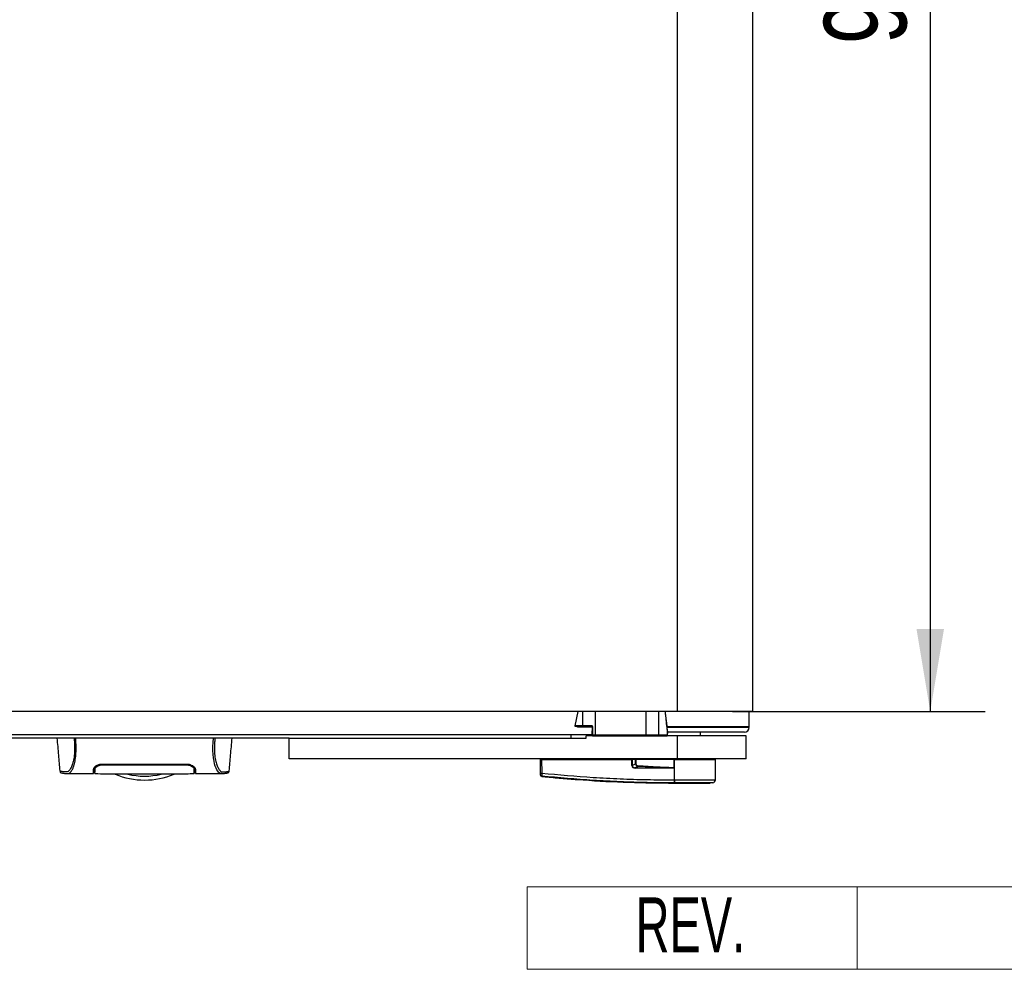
# Model space of a CAD drawing. Header units: millimetres. Extents: x 0 to 420, y 0 to 297.
# Tile 9 of 71: x 197 to 233, y 66 to 101. Entities that reach past the tile are written whole.
import ezdxf
from ezdxf.enums import TextEntityAlignment as Align

# ---------------------------------------------------------------- set-up
doc = ezdxf.new("R2010")
doc.units = ezdxf.units.MM
doc.layers.add('CARTIGLIO', color=140, linetype='Continuous')
doc.layers.add('QUOTE', color=174, linetype='Continuous')
doc.styles.add('SLDTEXTSTYLE0', font='TXT', dxfattribs={"width": 0.638298})
doc.styles.add('SLDTEXTSTYLE3', font='TXT', dxfattribs={"width": 0.75})
doc.dimstyles.new('SLDDIMSTYLE0', dxfattribs={"dimtxt": 3, "dimasz": 3, "dimexe": 0, "dimexo": 0.0625, "dimgap": 0.75, "dimtad": 1, "dimlfac": 18.054242, "dimrnd": 1e-09, "dimzin": 12, "dimdsep": 46, "dimtxsty": 'SLDTEXTSTYLE3', "dimsah": 1, "dimcen": 0.09, "dimadec": 0, "dimazin": 3, "dimtfac": 1, "dimtdec": 3, "dimtofl": 0, "dimtmove": 0, "dimatfit": 3, "dimfxl": 0, "dimfrac": 2, "dimtolj": 1, "dimtzin": 12, "dimarcsym": 0})

# ---------------------------------------------------------------- blocks, each defined once
blk = doc.blocks.new('SW_NOTE_0_27')
at = {"layer": 'CARTIGLIO', "color": 0, "insert": (2.34, 2.578), "char_height": 2, "attachment_point": 2, "style": 'SLDTEXTSTYLE0'}
blk.add_mtext('REV.', dxfattribs=at)
blk = doc.blocks.new('Cartiglio ALUSIC')
at = {"color": 161, "linetype": 'Continuous', "lineweight": 18}
for p, q in [((113.971, 150.999), (113.971, 153.999)), ((113.971, 153.999), (313.621, 153.999)), ((125.971, 153.999), (125.971, 150.999)), ((113.971, 150.999), (313.621, 150.999))]:
    blk.add_line(p, q, dxfattribs=at)
at = {"layer": 'CARTIGLIO', "color": 140}
blk.add_blockref('SW_NOTE_0_27', (117.568, 151.037), dxfattribs=at)
at = {"layer": 'CARTIGLIO', "color": 140, "style": 'SLDTEXTSTYLE0', "width": 0.638298}
for tag, height, p in [('AUTOATTR1', 3.5, (223.449, 133.7)), ('AUTOATTR2', 3.5, (221.929, 127.422)), ('AUTOATTR11', 3.5, (224.167, 121.411)), ('AUTOATTR8', 4, (219.244, 110.003)), ('AUTOATTR9', 4, (218.122, 100.423)), ('AUTOATTR0', 4, (249.033, 100.312))]:
    blk.add_attdef(tag, text='', height=height, dxfattribs=at).set_placement(p, align=Align.TOP_CENTER)
at = {"layer": 'CARTIGLIO', "color": 140}
for tag in ['AUTOATTR13', 'AUTOATTR12', 'AUTOATTR10', 'AUTOATTR7', 'AUTOATTR6', 'AUTOATTR5', 'AUTOATTR4', 'AUTOATTR3']:
    blk.add_attdef(tag, (0, 0), '', height=4, dxfattribs=at)
blk = doc.blocks.new('_D_1')
at = {"layer": 'QUOTE'}
for p, q in [((222.646, 130.711), (231.838, 130.711)), ((229.838, 130.711), (229.838, 75.544)), ((222.646, 75.544), (231.838, 75.544))]:
    blk.add_line(p, q, dxfattribs=at)
for points in [[(229.838, 130.711), (229.338, 127.711), (230.338, 127.711)], [(229.838, 75.544), (230.338, 78.544), (229.338, 78.544)]]:
    blk.add_solid(points, dxfattribs=at)
at = {"layer": 'QUOTE', "insert": (225.971, 99.803), "char_height": 3, "attachment_point": 1, "rotation": 90, "style": 'SLDTEXTSTYLE3'}
blk.add_mtext('996', dxfattribs=at)

msp = doc.modelspace()

# ---------------------------------------------------------------- linework, layer by layer
at = {"color": 7, "linetype": 'Continuous', "lineweight": 25}
for p, q in [((220.64587, 75.54434), (220.64587, 130.71143)), ((223.38761, 75.54434), (223.38761, 130.71143)), ((220.64587, 75.54434), (59.35413, 75.54434)), ((216.92425, 75.01863), (217.02913, 75.54434)), ((217.0198, 75.54434), (216.97302, 75.30985)), ((217.18447, 75.54434), (217.18367, 75.01863)), ((217.66399, 74.6863), (217.6653, 75.54434)), ((219.48714, 75.54434), (219.48845, 74.6863)), ((219.96928, 74.6863), (219.96797, 75.54434)), ((223.38761, 75.54434), (220.64587, 75.54434)), ((223.24913, 74.99046), (223.25022, 75.54434)), ((217.18367, 75.01863), (216.92425, 75.01863)), ((217.11607, 74.99046), (217.18847, 74.99046)), ((217.18847, 74.99046), (217.52627, 74.99046)), ((217.54087, 74.96442), (217.54197, 74.96333)), ((217.54677, 74.74318), (217.55062, 74.96373)), ((217.55062, 74.96373), (217.55308, 74.96373)), ((220.25003, 75.11289), (220.24429, 75.16084)), ((220.28813, 74.79461), (220.25003, 75.11289)), ((223.24913, 74.99046), (220.26433, 74.99046)), ((223.24913, 74.96276), (220.26681, 74.96276)), ((220.84265, 74.99046), (220.84265, 74.96276)), ((221.3414, 74.98492), (220.84265, 74.98492)), ((221.37779, 74.99046), (221.37779, 74.96276)), ((223.05527, 74.96276), (223.05527, 74.99046)), ((206.52176, 74.57504), (73.47824, 74.57504)), ((140.27694, 74.71351), (217.54784, 74.71351)), ((206.52176, 73.82729), (206.52176, 74.57504)), ((206.52176, 74.57504), (217.32255, 74.57504)), ((216.76866, 74.71351), (216.76866, 74.57504)), ((216.76866, 74.70244), (217.50109, 74.70244)), ((217.32255, 74.57504), (217.32255, 74.65812)), ((217.55562, 74.65812), (217.32255, 74.65812)), ((217.50015, 74.71351), (217.49998, 74.70846)), ((217.52814, 74.71351), (217.52767, 74.6863)), ((217.54575, 74.68485), (217.54625, 74.71351)), ((217.574, 74.68485), (217.54575, 74.68485)), ((217.57256, 74.65812), (217.55562, 74.65812)), ((217.57256, 74.65812), (217.59563, 74.65812)), ((217.57395, 74.6863), (217.574, 74.68485)), ((217.59563, 74.65812), (217.66399, 74.65812)), ((217.66399, 74.65812), (217.66399, 74.6863)), ((219.48845, 74.6863), (217.66399, 74.6863)), ((217.66399, 74.65812), (219.48845, 74.65812)), ((219.48845, 74.65812), (219.48845, 74.6863)), ((219.48845, 74.65812), (219.96447, 74.65812)), ((219.96447, 74.65812), (220.17992, 74.65812)), ((220.28413, 74.6863), (219.96928, 74.6863)), ((220.64587, 74.65812), (220.17992, 74.65812)), ((223.08297, 74.7966), (220.28323, 74.7966)), ((220.28413, 74.6863), (220.28413, 74.74323)), ((220.28413, 74.67645), (220.28413, 74.6863)), ((220.64587, 73.82729), (220.64587, 74.65812)), ((223.13836, 74.65812), (220.64587, 74.65812)), ((221.4767, 74.65812), (221.4767, 74.7966)), ((223.13836, 73.82729), (223.13836, 74.65812)), ((220.64587, 73.82729), (206.52176, 73.82729)), ((208.65308, 73.82729), (208.65308, 73.82591)), ((209.0956, 73.82591), (209.0956, 73.82729)), ((215.66546, 73.30364), (215.66113, 73.7996)), ((215.70172, 73.7996), (215.66113, 73.7996)), ((215.6881, 73.7996), (215.68858, 73.82729)), ((215.70172, 73.7996), (215.70605, 73.30364)), ((215.70172, 73.7996), (218.98715, 73.7996)), ((215.70376, 73.7996), (215.7038, 73.82729)), ((218.98803, 73.57601), (218.98715, 73.7996)), ((218.98715, 73.7996), (218.99751, 73.7996)), ((218.98933, 73.7996), (218.98937, 73.82729)), ((218.99751, 73.7996), (218.99838, 73.57601)), ((219.121, 73.7996), (218.99751, 73.7996)), ((219.01664, 73.7996), (219.01698, 73.82729)), ((220.52928, 73.7996), (219.12523, 73.7996)), ((219.13392, 73.7996), (219.13412, 73.82729)), ((220.52662, 73.49511), (220.52928, 73.7996)), ((220.52928, 73.7996), (220.52954, 73.7996)), ((220.53009, 73.05785), (220.52954, 73.7996)), ((220.52954, 73.7996), (222.03034, 73.7996)), ((220.53067, 73.7996), (220.53069, 73.82729)), ((223.13836, 73.82729), (220.64587, 73.82729)), ((222.00337, 73.7996), (222.00289, 73.82729)), ((222.02387, 73.05788), (222.03034, 73.7996)), ((199.4489, 73.36214), (199.44894, 73.46709)), ((199.45129, 73.45017), (199.45176, 73.48514)), ((199.45176, 73.48514), (199.4523, 73.52536)), ((199.73665, 73.63472), (202.78303, 73.63472)), ((199.73665, 73.60585), (199.73666, 73.63446)), ((202.78303, 73.60582), (202.78302, 73.6345)), ((203.0684, 73.45015), (203.0671, 73.52584)), ((203.0683, 73.45574), (203.06824, 73.45964)), ((203.0684, 73.45015), (203.06859, 73.43896)), ((203.0687, 73.43309), (203.06859, 73.43896)), ((203.0696, 73.40464), (203.06876, 73.46871)), ((203.07079, 73.36521), (203.07075, 73.46709)), ((203.07662, 73.45503), (203.07618, 73.48044)), ((203.07733, 73.41468), (203.07695, 73.43617)), ((218.99838, 73.57601), (219.11523, 73.63675)), ((219.2063, 73.55031), (219.10892, 73.49969)), ((219.10892, 73.49969), (220.40875, 73.49969)), ((220.40946, 73.48537), (219.10963, 73.48537)), ((220.52662, 73.49511), (220.5266, 73.49203)), ((198.18572, 73.38432), (198.18552, 73.38457)), ((198.44025, 73.28818), (198.44745, 73.28819)), ((198.44745, 73.28764), (199.40095, 73.28764)), ((199.40143, 73.31534), (199.44062, 73.31534)), ((203.07903, 73.31534), (203.11825, 73.31534)), ((203.11874, 73.28764), (204.07168, 73.28764)), ((204.33396, 73.38432), (204.33416, 73.38457)), ((215.70588, 73.18629), (215.70592, 73.18629)), ((220.52109, 73.05785), (220.53009, 73.05785)), ((220.53017, 72.94108), (220.53025, 72.94108)), ((221.92482, 72.9487), (221.82848, 72.94108))]:
    msp.add_line(p, q, dxfattribs=at)
at = {"color": 7, "linetype": 'Continuous', "lineweight": 25, "flags": 128}
for points in [[(221.34251, 74.99046), (221.34177, 74.98659), (221.33967, 74.97845), (221.33714, 74.97178), (221.33427, 74.96683), (221.33116, 74.96379), (221.32794, 74.96276)], [(204.06367, 73.28777), (204.03669, 73.2897), (204.01023, 73.29549), (203.98152, 73.30961), (203.9741, 73.31515), (203.96399, 73.32411), (203.95493, 73.33351), (203.95252, 73.33623), (203.95185, 73.33701), (203.95164, 73.33725), (203.95156, 73.33734), (203.95154, 73.33737), (203.95153, 73.33738), (203.95153, 73.33738), (203.95152, 73.33739), (203.95152, 73.33739), (203.95152, 73.33739), (203.95152, 73.33739), (203.95152, 73.33739), (203.922, 73.37624), (203.89368, 73.42234), (203.86292, 73.4848), (203.83413, 73.55918), (203.80909, 73.64261), (203.78693, 73.74113), (203.76869, 73.85695), (203.75615, 73.98554), (203.74979, 74.12493), (203.74969, 74.26961), (203.75538, 74.41859), (203.76676, 74.57504)], [(219.20744, 73.57417), (219.20727, 73.57056), (219.2071, 73.56701), (219.20693, 73.56358), (219.20678, 73.56035), (219.20664, 73.55735), (219.20651, 73.55465), (219.20639, 73.55229), (219.2063, 73.55031)], [(220.52662, 73.49511), (220.46061, 73.49767), (220.40875, 73.49969)]]:
    msp.add_lwpolyline(points, dxfattribs=at)
at = {"color": 7, "linetype": 'Continuous', "lineweight": 25}
for centre, radius, start, end in [((216.97969, 75.29837), 0.28518, 257.195585, 258.79018), ((217.22805, 75.01171), 0.04492, 171.131749, 208.236012), ((217.51451, 74.963), 0.02746, 0.688914, 89.536071), ((217.52339, 74.96322), 0.02724, 1.060537, 89.115709), ((217.52585, 74.96322), 0.02724, 1.060537, 89.115709), ((223.08297, 74.96276), 0.16617, 270, 0), ((217.50252, 74.68325), 0.02534, 6.924501, 95.747368), ((217.50109, 74.67474), 0.02769, 11.536959, 90), ((217.55536, 74.68582), 0.02769, 179, 270), ((217.57298, 74.68536), 0.02724, 181.060537, 269.115709), ((219.9249, 74.67938), 0.04492, 331.763988, 8.868251), ((218.99321, 72.16526), 1.41076, 89.78976, 90.21024), ((218.99488, 73.48687), 0.11475, 359.25241, 6.414342), ((220.29471, 73.48687), 0.11475, 359.25241, 6.414342), ((201.25984, 75.82129), 2.76943, 247.268445, 292.912448), ((201.25984, 75.82129), 2.62667, 256.586674, 283.444717), ((215.68575, 74.52989), 1.22642, 269.051899, 270.948101), ((215.7102, 73.23871), 0.04418, 180.615859, 263.895805), ((220.93718, 73.03447), 0.41674, 176.784062, 191.882918), ((220.94622, 73.03473), 0.41677, 176.819927, 191.918257), ((221.9131, 73.05885), 0.11078, 276.076872, 359.499989), ((222.77646, 73.20482), 2.26165, 186.503389, 186.696809)]:
    msp.add_arc(centre, radius, start, end, dxfattribs=at)
for centre, major_axis, ratio, start_param, end_param in [((217.11607, 75.01815), (0.31655, 0), 0.08748866, 4.2598366, 4.71238898), ((217.66457, 75.01815), (2.76944, -0.00004), 0.00017452, 1.61584777, 1.74532899), ((218.08646, 74.96276), (0.55398, 0.00048), 0.01020866, 2.8850373, 2.95629347), ((217.63502, 55.66366), (-2.57907, 67.98696), 0.01010435, 4.99558972, 5.00005195), ((218.08163, 74.68582), (0.55396, -0.00048), 0.01020928, 3.14142334, 3.39779158), ((217.66407, 74.68582), (2.76944, -0.00004), 0.00017452, 1.57082271, 1.6033427), ((219.48837, 74.68582), (2.76944, 0.00004), 0.00017452, 1.39626366, 1.57076994), ((219.18457, 73.63247), (0.18833, 0.09263), 0.60672542, 2.85429274, 4.03117958), ((219.18317, 73.63232), (0.17818, 0.08819), 0.5569608, 2.85308004, 4.02996688), ((219.2522, 73.6682), (0.12691, 0.06752), 0.77058227, 2.80515963, 3.98204647), ((219.2522, 73.66796), (0.11078, 0.05856), 0.66301777, 2.80724789, 3.98413473)]:
    msp.add_ellipse(centre, major_axis=major_axis, ratio=ratio, start_param=start_param, end_param=end_param, dxfattribs=at)
for points, knots in [([(220.19203, 75.54434), (220.1941, 75.52525), (220.2231, 75.25802), (220.25474, 74.99109), (220.28413, 74.74323)], [0, 0, 0, 0, 0.071443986, 1, 1, 1, 1]), ([(220.24429, 75.16084), (220.24185, 75.18106), (220.22643, 75.30872), (220.21352, 75.43666), (220.20265, 75.54434)], [0, 0, 0, 0, 0.15839141, 1, 1, 1, 1]), ([(216.97766, 74.99324), (216.97031, 74.99364), (216.95555, 74.99445), (216.93847, 74.99733), (216.92883, 75.00299), (216.92512, 75.00682), (216.92316, 75.01095), (216.92271, 75.01435), (216.92315, 75.01681), (216.92381, 75.01809), (216.9242, 75.01857), (216.92425, 75.01863)], [0, 0, 0, 0, 0.323343, 0.64997238, 0.7362313, 0.82297245, 0.88800526, 0.9381719, 0.97267281, 0.99633828, 1, 1, 1, 1]), ([(217.51581, 74.99011), (217.51651, 74.99018), (217.52052, 74.99059), (217.52691, 74.9878), (217.53235, 74.98384), (217.53383, 74.98177), (217.53418, 74.98127)], [0, 0, 0, 0, 0.09408617, 0.5394042, 0.88909117, 1, 1, 1, 1]), ([(217.53985, 75.01864), (217.53994, 75.01675), (217.54018, 75.01174), (217.53902, 75.00376), (217.53602, 74.99637), (217.53158, 74.99139), (217.52806, 74.99077), (217.52627, 74.99046)], [0, 0, 0, 0, 0.1198481, 0.31831407, 0.53286561, 0.76302131, 1, 1, 1, 1]), ([(217.56204, 74.97737), (217.5614, 74.98203), (217.55987, 74.99314), (217.55127, 75.00709), (217.54347, 75.01527), (217.53991, 75.01858), (217.53985, 75.01864)], [0, 0, 0, 0, 0.291983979, 0.695914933, 0.9948299, 1, 1, 1, 1]), ([(217.55308, 74.96373), (217.55474, 74.9643), (217.55814, 74.96547), (217.56072, 74.97334), (217.56204, 74.97737)], [0, 0, 0, 0, 0.48856925, 1, 1, 1, 1]), ([(198.07483, 74.57504), (198.09287, 74.36898), (198.12764, 73.97198), (198.16234, 73.57495), (198.17903, 73.384)], [0, 0, 0, 0, 0.51903279, 1, 1, 1, 1]), ([(198.69979, 74.57504), (198.70391, 74.52591), (198.71211, 74.42823), (198.71795, 74.28296), (198.71801, 74.14218), (198.71144, 74.00889), (198.69845, 73.88642), (198.67984, 73.7772), (198.65664, 73.68192), (198.62141, 73.5734), (198.57171, 73.47037), (198.51077, 73.38425), (198.4488, 73.34592), (198.35581, 73.34525), (198.25656, 73.35982), (198.18711, 73.37278), (198.18611, 73.38105), (198.18572, 73.38432)], [0, 0, 0, 0, 0.03293543, 0.06547319, 0.09814545, 0.13076322, 0.16326802, 0.19603503, 0.22873208, 0.26172606, 0.32742317, 0.39375449, 0.45898655, 0.52551088, 0.70472603, 0.88294372, 1, 1, 1, 1]), ([(198.44745, 73.28819), (198.45384, 73.28809), (198.47551, 73.28775), (198.51707, 73.29313), (198.55722, 73.32248), (198.58787, 73.36163), (198.60675, 73.38934), (198.62689, 73.42304), (198.64786, 73.46375), (198.66769, 73.50979), (198.68486, 73.55617), (198.69841, 73.59829), (198.71102, 73.64318), (198.72261, 73.69081), (198.73679, 73.75926), (198.75204, 73.85553), (198.76456, 73.98412), (198.77095, 74.12301), (198.77091, 74.2683), (198.76535, 74.41953), (198.75712, 74.52255), (198.75293, 74.57504)], [0, 0, 0, 0, 0.04410353, 0.14951948, 0.25632536, 0.29580618, 0.33856228, 0.37355739, 0.42045531, 0.47076786, 0.50253416, 0.53585719, 0.56654231, 0.59634022, 0.628096, 0.68977273, 0.75268092, 0.81441027, 0.87472491, 0.93616443, 1, 1, 1, 1]), ([(203.81989, 74.57504), (203.81577, 74.52591), (203.80758, 74.42823), (203.80173, 74.28296), (203.80167, 74.14218), (203.80825, 74.00889), (203.82123, 73.88642), (203.83985, 73.7772), (203.86304, 73.68192), (203.89828, 73.5734), (203.94797, 73.47037), (204.00891, 73.38425), (204.07088, 73.34592), (204.16387, 73.34525), (204.26312, 73.35982), (204.33258, 73.37278), (204.33357, 73.38105), (204.33396, 73.38432)], [0, 0, 0, 0, 0.03293543, 0.06547319, 0.09814545, 0.13076322, 0.16326802, 0.19603503, 0.22873208, 0.26172606, 0.32742317, 0.39375449, 0.45898655, 0.52551088, 0.70472603, 0.88294372, 1, 1, 1, 1]), ([(204.34066, 73.384), (204.35734, 73.57495), (204.39204, 73.97197), (204.42681, 74.36897), (204.44485, 74.57504)], [0, 0, 0, 0, 0.48094895, 1, 1, 1, 1]), ([(217.49998, 74.70846), (217.50017, 74.70673), (217.50055, 74.70326), (217.50091, 74.70271), (217.50109, 74.70244)], [0, 0, 0, 0, 0.49862382, 1, 1, 1, 1]), ([(217.574, 74.68485), (217.57425, 74.68217), (217.57476, 74.67681), (217.57769, 74.66973), (217.582, 74.66376), (217.58807, 74.6593), (217.59292, 74.65813), (217.59558, 74.65812), (217.59563, 74.65812)], [0, 0, 0, 0, 0.16794276, 0.33530291, 0.51644874, 0.7333953, 0.99473785, 1, 1, 1, 1]), ([(220.28413, 74.67645), (220.27927, 74.67406), (220.2641, 74.66661), (220.23995, 74.66252), (220.21419, 74.65936), (220.19712, 74.6584), (220.18637, 74.65816), (220.18236, 74.65813), (220.18072, 74.65812), (220.18007, 74.65812), (220.17992, 74.65812)], [0, 0, 0, 0, 0.15143243, 0.47336138, 0.67891533, 0.8829138, 0.95386427, 0.98162523, 0.99571703, 1, 1, 1, 1]), ([(220.17992, 74.65812), (220.18969, 74.65824), (220.21418, 74.65854), (220.24607, 74.66139), (220.27124, 74.6649), (220.28125, 74.66831), (220.2841, 74.66928)], [0, 0, 0, 0, 0.27857107, 0.69856095, 0.914178, 1, 1, 1, 1]), ([(220.28413, 74.74323), (220.28413, 74.75062), (220.28413, 74.76707), (220.28413, 74.78809), (220.28413, 74.80396), (220.28413, 74.81154), (220.28413, 74.8151), (220.28413, 74.81693), (220.28413, 74.81815), (220.28413, 74.81892), (220.28413, 74.81925), (220.28413, 74.81932), (220.28413, 74.81925), (220.28413, 74.81912), (220.28413, 74.81908)], [0, 0, 0, 0, 0.28135237, 0.62702394, 0.80213355, 0.89122133, 0.92270395, 0.94467279, 0.96735653, 0.97628239, 0.98529522, 0.99113457, 0.99697647, 1, 1, 1, 1]), ([(220.28413, 74.66921), (220.28413, 74.66917), (220.28413, 74.66906), (220.28413, 74.67016), (220.28413, 74.67232), (220.28413, 74.67465), (220.28413, 74.67612), (220.28413, 74.67645)], [0, 0, 0, 0, 0.11882863, 0.38198206, 0.64643151, 0.92001593, 1, 1, 1, 1]), ([(219.11523, 73.63675), (219.11564, 73.66718), (219.11638, 73.72156), (219.11958, 73.77573), (219.121, 73.7996)], [0, 0, 0, 0, 0.55939227, 1, 1, 1, 1]), ([(219.12523, 73.7996), (219.12473, 73.7996), (219.12356, 73.7996), (219.12209, 73.7996), (219.12129, 73.7996), (219.121, 73.7996)], [0, 0, 0, 0, 0.31939567, 0.74819126, 1, 1, 1, 1]), ([(219.12523, 73.7996), (219.12802, 73.76923), (219.13298, 73.71504), (219.13425, 73.66065), (219.13481, 73.63675)], [0, 0, 0, 0, 0.56058603, 1, 1, 1, 1]), ([(199.40095, 73.28789), (199.40095, 73.28781), (199.40092, 73.28696), (199.40102, 73.28947), (199.40137, 73.29953), (199.40259, 73.33463), (199.4044, 73.3867), (199.40596, 73.43125), (199.40663, 73.4504)], [0, 0, 0, 0, 0.02175985, 0.22405071, 0.42672984, 0.63314278, 0.8422428, 1, 1, 1, 1]), ([(199.40663, 73.4504), (199.41167, 73.46869), (199.42174, 73.50524), (199.48977, 73.56491), (199.58159, 73.61115), (199.67101, 73.63245), (199.71991, 73.63414), (199.73665, 73.63472)], [0, 0, 0, 0, 0.24267004, 0.4850883, 0.73180572, 0.90817203, 1, 1, 1, 1]), ([(199.44351, 73.48044), (199.44276, 73.43771), (199.44181, 73.38361), (199.44149, 73.36494), (199.44142, 73.36101)], [0, 0, 0, 0, 0.78995763, 1, 1, 1, 1]), ([(199.50379, 73.56744), (199.4879, 73.55419), (199.45249, 73.52467), (199.4467, 73.49616), (199.44351, 73.48044)], [0, 0, 0, 0, 0.44865939, 1, 1, 1, 1]), ([(199.44844, 73.28745), (199.44845, 73.28779), (199.44846, 73.28849), (199.44864, 73.2983), (199.44923, 73.33212), (199.45014, 73.3847), (199.45094, 73.43028), (199.45129, 73.45017)], [0, 0, 0, 0, 0.19851654, 0.40682671, 0.6188004, 0.83361426, 1, 1, 1, 1]), ([(199.45063, 73.46994), (199.45035, 73.44489), (199.45001, 73.41336), (199.44962, 73.37861), (199.44955, 73.37195), (199.44953, 73.37071)], [0, 0, 0, 0, 0.75900624, 0.95507672, 1, 1, 1, 1]), ([(199.45176, 73.48514), (199.45157, 73.47212), (199.4512, 73.44607), (199.45078, 73.42129), (199.45057, 73.40888)], [0, 0, 0, 0, 0.49955274, 1, 1, 1, 1]), ([(199.45129, 73.45017), (199.45533, 73.46585), (199.46344, 73.4973), (199.52149, 73.54758), (199.60092, 73.58614), (199.67874, 73.60394), (199.72172, 73.60537), (199.73665, 73.60586)], [0, 0, 0, 0, 0.24096485, 0.48337497, 0.7285961, 0.90568571, 1, 1, 1, 1]), ([(199.73665, 73.60586), (199.84119, 73.60591), (200.36384, 73.60615), (201.3793, 73.60678), (202.29022, 73.60617), (202.78303, 73.60584)], [0, 0, 0, 0, 0.10293933, 0.51469663, 1, 1, 1, 1]), ([(202.78303, 73.63472), (202.81525, 73.6326), (202.87957, 73.62836), (202.96713, 73.59776), (203.04246, 73.55471), (203.09964, 73.50174), (203.10857, 73.46754), (203.11305, 73.4504)], [0, 0, 0, 0, 0.17602394, 0.35136334, 0.54466667, 0.77179405, 1, 1, 1, 1]), ([(202.78303, 73.60584), (202.81058, 73.60416), (202.865, 73.60084), (202.93986, 73.57662), (203.00484, 73.54181), (203.05641, 73.49646), (203.06429, 73.46603), (203.0684, 73.45015)], [0, 0, 0, 0, 0.17334583, 0.34244333, 0.53261108, 0.75610773, 1, 1, 1, 1]), ([(203.07618, 73.48044), (203.0728, 73.4971), (203.06693, 73.52609), (203.02925, 73.55577), (203.01322, 73.56839)], [0, 0, 0, 0, 0.57480988, 1, 1, 1, 1]), ([(203.06893, 73.41958), (203.06936, 73.39481), (203.0703, 73.34144), (203.0709, 73.3069), (203.07099, 73.30191), (203.071, 73.30113)], [0, 0, 0, 0, 0.42234684, 0.91021093, 1, 1, 1, 1]), ([(203.11305, 73.4504), (203.1144, 73.41171), (203.11715, 73.3332), (203.11868, 73.28876), (203.11877, 73.28689), (203.11874, 73.28768), (203.11874, 73.2877)], [0, 0, 0, 0, 0.33253016, 0.67483713, 0.99270757, 1, 1, 1, 1]), ([(219.13481, 73.63675), (219.1307, 73.63674), (219.12335, 73.63672), (219.11771, 73.63674), (219.11523, 73.63675)], [0, 0, 0, 0, 0.56, 1, 1, 1, 1]), ([(220.40875, 73.49969), (220.18426, 73.5084), (219.78341, 73.52395), (219.38263, 73.54225), (219.2063, 73.55031)], [0, 0, 0, 0, 0.56002522, 1, 1, 1, 1]), ([(219.20744, 73.57417), (219.45377, 73.56096), (219.89366, 73.53737), (220.33321, 73.50802), (220.52662, 73.49511)], [0, 0, 0, 0, 0.55997278, 1, 1, 1, 1]), ([(220.5266, 73.49203), (220.52585, 73.49181), (220.52393, 73.49125), (220.5202, 73.49049), (220.51459, 73.48958), (220.50622, 73.48859), (220.49374, 73.48753), (220.47512, 73.48649), (220.44639, 73.48555), (220.42353, 73.48544), (220.40946, 73.48537)], [0, 0, 0, 0, 0.0199034, 0.05101553, 0.09695623, 0.16503878, 0.26617597, 0.41665359, 0.64077612, 1, 1, 1, 1]), ([(198.17897, 73.38459), (198.18429, 73.36829), (198.19627, 73.33153), (198.22589, 73.31788), (198.24167, 73.31302), (198.27196, 73.30779), (198.31862, 73.30015), (198.38094, 73.29035), (198.43194, 73.28859), (198.45617, 73.28775)], [0, 0, 0, 0, 0.09524506, 0.21481146, 0.35891782, 0.50454818, 0.68519164, 0.85037784, 1, 1, 1, 1]), ([(199.44239, 73.3136), (199.42952, 73.31334), (199.40553, 73.31284), (199.40298, 73.31228), (199.4018, 73.31201)], [0, 0, 0, 0, 0.53619641, 1, 1, 1, 1]), ([(199.44846, 73.28857), (199.59234, 73.28437), (199.88661, 73.27579), (200.33366, 73.2747), (200.7915, 73.27497), (201.30382, 73.27551), (201.86831, 73.27562), (202.47406, 73.2736), (202.87435, 73.28371), (203.07122, 73.28868)], [0, 0, 0, 0, 0.12113183, 0.24774381, 0.37318266, 0.49813276, 0.66585272, 0.83566481, 1, 1, 1, 1]), ([(199.4489, 73.36214), (199.44889, 73.35517), (199.44889, 73.34619), (199.44888, 73.33991), (199.44888, 73.33851)], [0, 0, 0, 0, 0.77695019, 1, 1, 1, 1]), ([(203.07104, 73.29887), (203.07087, 73.30925), (203.07068, 73.32127), (203.07039, 73.34392), (203.07035, 73.34702)], [0, 0, 0, 0, 0.86329129, 1, 1, 1, 1]), ([(203.07081, 73.33881), (203.07081, 73.34112), (203.0708, 73.34867), (203.07079, 73.35844), (203.07079, 73.36521)], [0, 0, 0, 0, 0.306620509, 1, 1, 1, 1]), ([(203.11788, 73.31201), (203.11617, 73.31242), (203.11395, 73.31295), (203.08871, 73.31338), (203.08298, 73.31347)], [0, 0, 0, 0, 0.773369, 1, 1, 1, 1]), ([(204.06351, 73.28775), (204.08775, 73.28859), (204.13874, 73.29035), (204.20107, 73.30015), (204.24773, 73.30779), (204.27802, 73.31302), (204.29379, 73.31788), (204.32342, 73.33153), (204.3354, 73.36829), (204.34071, 73.38459)], [0, 0, 0, 0, 0.14962216, 0.31480836, 0.49545182, 0.64108218, 0.78518854, 0.90475494, 1, 1, 1, 1]), ([(204.07168, 73.28816), (204.06934, 73.28785), (204.06691, 73.28753), (204.0638, 73.28776), (204.06367, 73.28777)], [0, 0, 0, 0, 0.960137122, 1, 1, 1, 1]), ([(215.66603, 73.23824), (215.66603, 73.23857), (215.66602, 73.23987), (215.66596, 73.24656), (215.66583, 73.26139), (215.66566, 73.28121), (215.66552, 73.29616), (215.66546, 73.30364)], [0, 0, 0, 0, 0.07774703, 0.306836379, 0.536956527, 0.768509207, 1, 1, 1, 1]), ([(215.6661, 73.22998), (215.6661, 73.23013), (215.6661, 73.23071), (215.66606, 73.23505), (215.66603, 73.23824)], [0, 0, 0, 0, 0.26342591, 1, 1, 1, 1]), ([(215.70588, 73.18629), (215.70098, 73.18729), (215.69117, 73.18928), (215.67874, 73.19824), (215.66985, 73.21052), (215.66643, 73.22186), (215.66617, 73.22845), (215.6661, 73.22998)], [0, 0, 0, 0, 0.23106275, 0.46212549, 0.69318856, 0.92839331, 1, 1, 1, 1]), ([(215.70605, 73.30364), (215.70565, 73.29123), (215.70487, 73.26637), (215.70436, 73.23345), (215.70442, 73.20876), (215.70493, 73.19757), (215.70539, 73.19535), (215.70551, 73.19479)], [0, 0, 0, 0, 0.23108965, 0.4626691, 0.69303153, 0.92227335, 1, 1, 1, 1]), ([(220.52937, 72.94866), (220.52937, 72.94866), (220.20126, 72.94884), (219.54497, 72.95565), (218.56094, 72.98674), (217.27983, 73.05141), (216.32922, 73.13798), (215.70551, 73.19479)], [0, 0, 0, 0, 0.00000069, 0.20371068, 0.40747211, 0.61123305, 1, 1, 1, 1]), ([(215.70551, 73.19479), (215.70561, 73.19151), (215.70574, 73.18705), (215.70585, 73.18645), (215.70588, 73.18629)], [0, 0, 0, 0, 0.73611582, 1, 1, 1, 1]), ([(215.70592, 73.18629), (215.72453, 73.1844), (215.83935, 73.17274), (216.34317, 73.12356), (217.37833, 73.039), (218.87182, 72.95773), (219.97716, 72.94663), (220.53017, 72.94108)], [0, 0, 0, 0, 0.01170126, 0.07220884, 0.31419353, 0.65688711, 1, 1, 1, 1]), ([(215.70605, 73.30364), (216.32908, 73.24684), (217.27819, 73.1603), (218.5571, 73.09603), (219.53888, 73.06397), (220.19374, 73.05989), (220.52109, 73.05785)], [0, 0, 0, 0, 0.389052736, 0.59267292, 0.796380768, 1, 1, 1, 1]), ([(220.53009, 73.05785), (220.59943, 73.05786), (220.73976, 73.05788), (220.95499, 73.05787), (221.17125, 73.05783), (221.37796, 73.05792), (221.56567, 73.05784), (221.72564, 73.05786), (221.85648, 73.0579), (221.95117, 73.05784), (222.01232, 73.05784), (222.01998, 73.05787), (222.02387, 73.05788)], [0, 0, 0, 0, 0.09123037, 0.18462249, 0.28509302, 0.38847717, 0.48894659, 0.59232958, 0.69279869, 0.79618144, 0.89663467, 1, 1, 1, 1]), ([(220.53843, 72.94866), (220.53541, 72.94864), (220.5324, 72.94862), (220.52937, 72.94866), (220.52937, 72.94866)], [0, 0, 0, 0, 0.99963467, 1, 1, 1, 1]), ([(220.53025, 72.94108), (220.61248, 72.94108), (220.7772, 72.94108), (221.01983, 72.94108), (221.24537, 72.94108), (221.44592, 72.94108), (221.6111, 72.94108), (221.73434, 72.94108), (221.81398, 72.94108), (221.82365, 72.94108), (221.82848, 72.94108)], [0, 0, 0, 0, 0.12488045, 0.25013958, 0.37464939, 0.49981249, 0.62476421, 0.74955772, 0.87492377, 1, 1, 1, 1]), ([(221.92482, 72.9487), (221.92124, 72.9487), (221.91409, 72.94871), (221.85812, 72.94864), (221.76976, 72.94869), (221.64941, 72.94867), (221.50018, 72.94867), (221.32715, 72.94872), (221.13436, 72.94867), (220.93453, 72.94867), (220.73378, 72.94869), (220.60355, 72.94867), (220.53843, 72.94866)], [0, 0, 0, 0, 0.1019155, 0.20383364, 0.30575296, 0.40767117, 0.50960195, 0.6115312, 0.71346155, 0.81539292, 0.90769638, 1, 1, 1, 1])]:
    msp.add_open_spline(points, degree=3, knots=knots, dxfattribs=at)

# ---------------------------------------------------------------- block references
at = {"layer": 'CARTIGLIO'}
msp.add_blockref('Cartiglio ALUSIC', (101.2063, -84.82804), dxfattribs=at)

# ---------------------------------------------------------------- dimensions: what is measured, and where the dimension line sits
at = {"layer": 'QUOTE'}
dim = msp.add_linear_dim(base=(227.45716, 75.54434), p1=(220.64587, 130.71143), p2=(220.64587, 75.54434), angle=90, dimstyle='SLDDIMSTYLE0', dxfattribs=at)
dim.commit()
dim.dimension.update_dxf_attribs({"geometry": '_D_1', "text_midpoint": (227.45716, 103.12789), "dimtype": 160})

doc.saveas('drawing.dxf')
